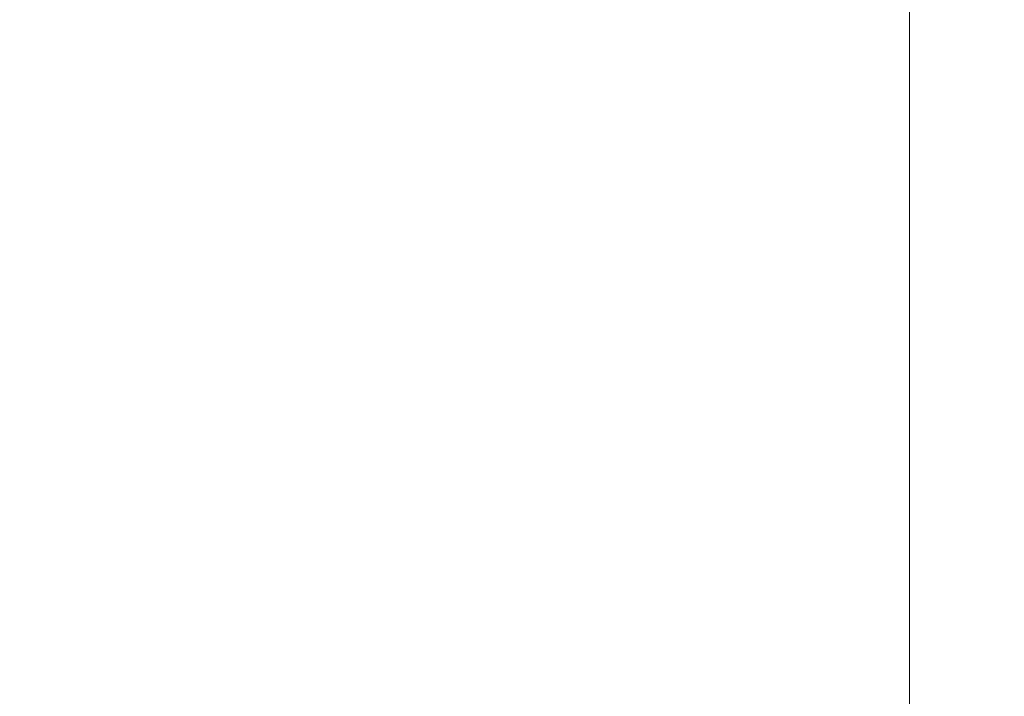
# Model space of a CAD drawing. Header units: centimetres. Extents: x -62 to 63, y 4 to 6.
# Tile 138 of 256: x -20.537 to -20.21, y 5.55 to 5.775. Entities that reach past the tile are written whole.
import ezdxf

# ---------------------------------------------------------------- set-up
doc = ezdxf.new("R2010")
doc.units = ezdxf.units.CM
doc.header["$LTSCALE"] = 2.54
doc.layers.add('Lucido design-1', color=7, linetype='Continuous')

# ---------------------------------------------------------------- blocks, each defined once
blk = doc.blocks.new('Gruppo-4-1')
at = {"color": 7, "linetype": 'Continuous', "lineweight": 9}
blk.add_3dface([(-61.85145, 5.90021, -2276.22217), (-61.85145, 4.30021, -2276.22217), (62.97838, 4.30021, -2276.22217), (62.97838, 5.90021, -2276.22217)], dxfattribs=at)
for points, invisible_edges in [([(-61.85145, 4.30021, -2277.02217), (-61.85145, 5.90021, -2277.02217), (-20.24151, 5.90021, -2277.02217), (-20.24151, 4.70021, -2277.02217)], 8), ([(-20.22683, 4.70021, -2277.02189), (-20.24151, 4.70021, -2277.02217), (-20.24151, 5.90021, -2277.02217), (-20.22636, 5.90021, -2277.02188)], 8), ([(-20.22636, 5.90021, -2277.02188), (-20.22074, 5.90021, -2277.02178), (-20.22074, 4.70021, -2277.02178), (-20.22683, 4.70021, -2277.02189)], 10), ([(-20.21224, 4.70021, -2277.0213), (-20.22074, 4.70021, -2277.02178), (-20.22074, 5.90021, -2277.02178), (-20.21031, 5.90021, -2277.02119)], 10), ([(-20.21031, 5.90021, -2277.02119), (-20.20045, 5.90021, -2277.02063), (-20.20045, 4.70021, -2277.02063), (-20.21224, 4.70021, -2277.0213)], 10)]:
    blk.add_3dface(points, dxfattribs=dict(at, invisible_edges=invisible_edges))
blk = doc.blocks.new('Gruppo-5-1')
at = {"color": 7}
blk.add_blockref('Gruppo-4-1', (0, 0), dxfattribs=at)

msp = doc.modelspace()

# ---------------------------------------------------------------- block references
at = {"layer": 'Lucido design-1', "color": 7}
msp.add_blockref('Gruppo-5-1', (0, 0), dxfattribs=at)

doc.saveas('drawing.dxf')
